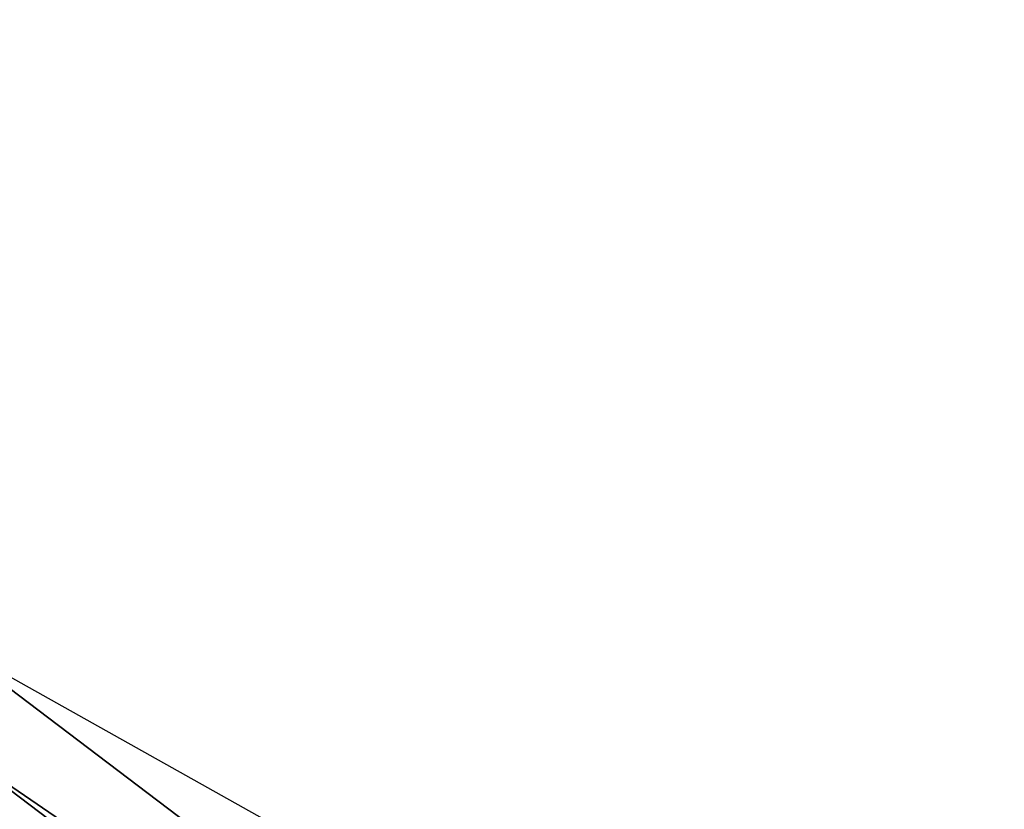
# Model space of a CAD drawing. Header units: centimetres. Extents: x -30.2 to 30.2, y -8.4 to 52.9.
# Tile 117 of 256: x -27.4411 to -27.3193, y -5.2986 to -5.2009. Entities that reach past the tile are written whole.
import ezdxf

# ---------------------------------------------------------------- set-up
doc = ezdxf.new("R2010")
doc.units = ezdxf.units.CM
doc.layers.add('RF461304_Scharnier', color=7, linetype='Continuous', true_color=0xb1581b)

msp = doc.modelspace()

# ---------------------------------------------------------------- meshes
at = {"layer": 'RF461304_Scharnier', "color": 213, "true_color": 0xe158c7}
mesh = msp.add_polyface(dxfattribs=at)
corners = [(-27.56704, -5.38647, 18.61226), (-27.56704, -5.38647, 18.56226), (-27.44961, -5.29072, 18.56226), (-27.62209, -5.6588, 18.61226), (-27.62209, -5.6588, 18.56226), (-27.08652, -5.50276, 18.61226), (-27.08652, -5.50276, 18.56226), (-26.25141, -5.23943, 18.56226), (-26.25141, -5.23943, 18.61226), (-27.20496, -5.49826, 18.61226), (-27.20496, -5.49826, 18.56226), (-27.28591, -5.41488, 18.61226), (-27.28591, -5.41488, 18.56226), (-27.44961, -5.29072, 18.61226), (-27.57613, -5.38098, 18.53226), (-27.44984, -5.278, 18.53226), (-27.6315, -5.65486, 18.53226), (-27.08787, -5.49271, 18.53226), (-26.25409, -5.22979, 18.53226), (-27.20058, -5.48842, 18.53226), (-27.27926, -5.40737, 18.53226), (-27.60341, -5.36452, 18.50226), (-27.45051, -5.23984, 18.50226), (-27.65972, -5.64305, 18.50226), (-27.09193, -5.46253, 18.50226), (-26.26215, -5.20088, 18.50226), (-27.18743, -5.4589, 18.50226), (-27.25932, -5.38484, 18.50226)]
mesh.append_faces([[corners[k] for k in face] for face in [(25, 24, 27)]], dxfattribs={"vtx1": -1, "vtx2": -1, "color": 213})
mesh.append_faces([[corners[k] for k in face] for face in [(0, 1, 2), (3, 4, 1), (1, 0, 3), (5, 6, 7), (7, 8, 5), (9, 10, 6), (6, 5, 9), (11, 12, 10), (10, 9, 11), (13, 2, 12), (12, 11, 13), (1, 14, 15), (4, 16, 14), (14, 1, 4), (6, 17, 18), (18, 7, 6), (10, 19, 17), (17, 6, 10), (12, 20, 19), (19, 10, 12), (2, 15, 20), (20, 12, 2), (14, 21, 22), (16, 23, 21), (21, 14, 16), (17, 24, 25), (19, 26, 24), (24, 17, 19), (20, 27, 26), (26, 19, 20), (27, 20, 15), (24, 26, 27)]], dxfattribs={"vtx2": -1, "color": 213})

doc.saveas('drawing.dxf')
